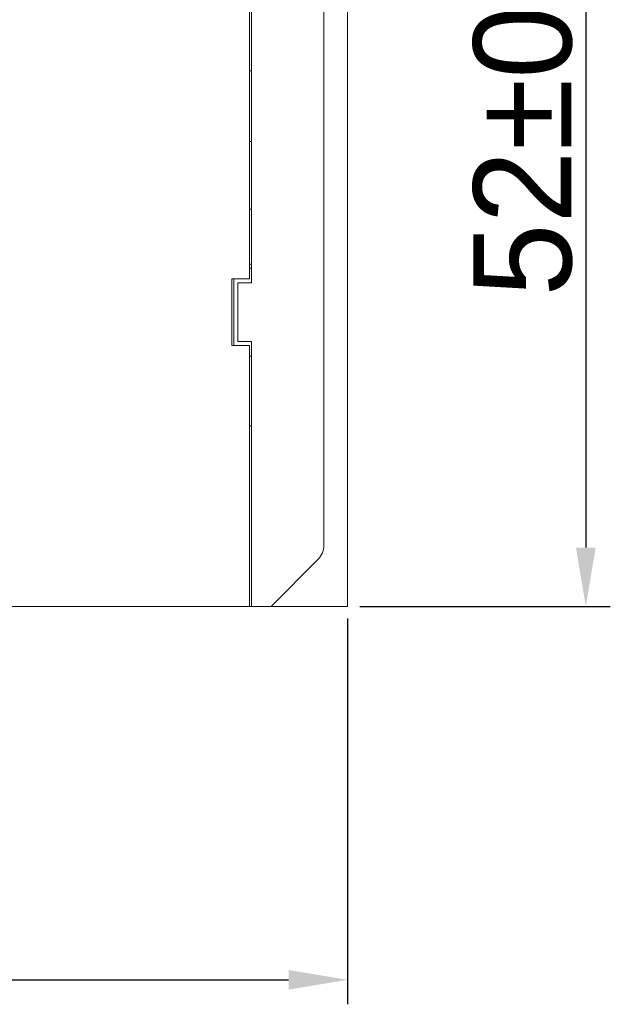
# Model space of a CAD drawing. Header units: millimetres. Extents: x 0 to 427, y 0 to 299.
# Tile 9 of 38: x 192 to 222, y 103 to 154. Entities that reach past the tile are written whole.
import ezdxf

# ---------------------------------------------------------------- set-up
doc = ezdxf.new("R2010")
doc.units = ezdxf.units.MM
doc.header["$LTSCALE"] = 23.1
doc.header["$MEASUREMENT"] = 0
doc.header["$PDSIZE"] = -5
doc.layers.get('0').update_dxf_attribs({"lineweight": 18})
doc.styles.add('文字样式①', font='txt')
doc.dimstyles.new('标准样式（宋体）', dxfattribs={"dimtxt": 5, "dimasz": 3, "dimexe": 1.25, "dimexo": 0.625, "dimtad": 1, "dimtoh": 1, "dimdsep": 46, "dimtxsty": '文字样式①', "dimcen": 0, "dimdle": 6, "dimadec": 0, "dimazin": 0, "dimtfac": 1, "dimtofl": 0, "dimtmove": 0, "dimatfit": 3, "dimfxl": 1, "dimtolj": 1, "dimarcsym": 0})

# ---------------------------------------------------------------- blocks, each defined once
blk = doc.blocks.new('*D27')
at = {"color": 0, "lineweight": -2}
for p, q in [((108.338, 123.144), (108.338, 103.479)), ((208.338, 123.144), (208.338, 103.479)), ((111.338, 104.729), (205.338, 104.729))]:
    blk.add_line(p, q, dxfattribs=at)
at = {"color": 0}
for points in [[(111.338, 105.229), (111.338, 104.229), (108.338, 104.729)], [(205.338, 104.229), (205.338, 105.229), (208.338, 104.729)]]:
    blk.add_solid(points, dxfattribs=at)
at = {"layer": 'Defpoints', "color": 0}
for p in [(108.338, 123.769), (208.338, 123.769), (208.338, 104.729)]:
    blk.add_point(p, dxfattribs=at)
at = {"color": 0, "lineweight": 0, "insert": (158.338, 107.929), "char_height": 5, "attachment_point": 5, "style": '文字样式①'}
blk.add_mtext('\\A1;100{\\H1x;%%P0.2}', dxfattribs=at)
blk = doc.blocks.new('*D29')
at = {"color": 0, "lineweight": -2}
for p, q in [((208.963, 175.769), (221.742, 175.769)), ((220.492, 172.769), (220.492, 126.769)), ((208.963, 123.769), (221.742, 123.769))]:
    blk.add_line(p, q, dxfattribs=at)
at = {"color": 0}
for points in [[(220.992, 172.769), (219.992, 172.769), (220.492, 175.769)], [(219.992, 126.769), (220.992, 126.769), (220.492, 123.769)]]:
    blk.add_solid(points, dxfattribs=at)
at = {"layer": 'Defpoints', "color": 0}
for p in [(208.338, 175.769), (208.338, 123.769), (220.492, 123.769)]:
    blk.add_point(p, dxfattribs=at)
at = {"color": 0, "lineweight": 0, "insert": (217.292, 149.769), "char_height": 5, "attachment_point": 5, "rotation": 90, "style": '文字样式①'}
blk.add_mtext('\\A1;52{\\H1x;%%p0.2}', dxfattribs=at)

msp = doc.modelspace()

# ---------------------------------------------------------------- linework, layer by layer
at = {"color": 7, "linetype": 'Continuous', "lineweight": 0}
for p, q in [((208.338, 175.769), (208.338, 123.769)), ((207.138, 172.654), (207.138, 126.883)), ((203.338, 140.469), (203.338, 161.919)), ((203.438, 162.119), (203.438, 140.269)), ((203.438, 151.069), (203.338, 151.069)), ((203.338, 147.469), (203.438, 147.469)), ((203.338, 144.019), (203.438, 144.019)), ((203.438, 141.219), (203.338, 141.219)), ((203.438, 141.019), (203.338, 141.019)), ((203.338, 140.469), (202.438, 140.469)), ((202.438, 140.469), (202.438, 137.069)), ((202.538, 140.469), (202.538, 137.069)), ((203.438, 140.269), (202.738, 140.269)), ((202.738, 140.269), (202.738, 137.269)), ((203.338, 137.069), (202.438, 137.069)), ((202.738, 137.269), (203.438, 137.269)), ((203.338, 123.769), (203.338, 137.069)), ((203.438, 137.269), (203.438, 123.769)), ((203.338, 136.519), (203.438, 136.519)), ((203.338, 132.969), (203.438, 132.969)), ((206.845, 126.176), (204.438, 123.769)), ((176.538, 123.769), (208.338, 123.769))]:
    msp.add_line(p, q, dxfattribs=at)
msp.add_arc((206.138, 126.883), 1, 315, 0, dxfattribs=at)

# ---------------------------------------------------------------- dimensions: what is measured, and where the dimension line sits
at = {"color": 142, "lineweight": 0}
dim = msp.add_linear_dim(base=(220.492, 123.769), p1=(208.338, 175.769), p2=(208.338, 123.769), angle=90, text='<>{\\H1x;%%p0.2}', dimstyle='标准样式（宋体）', override={"dimdec": 1, "dimarcsym": 1}, dxfattribs=at)
dim.commit()
dim.dimension.update_dxf_attribs({"geometry": '*D29', "text_midpoint": (220.492, 149.769), "dimtype": 160})
dim = msp.add_linear_dim(base=(208.338, 104.729), p1=(108.338, 123.769), p2=(208.338, 123.769), text='<>{\\H1x;%%P0.2}', dimstyle='标准样式（宋体）', override={"dimdec": 1, "dimarcsym": 1}, dxfattribs=at)
dim.commit()
dim.dimension.update_dxf_attribs({"geometry": '*D27', "text_midpoint": (158.338, 104.729), "dimtype": 160})

doc.saveas('drawing.dxf')
